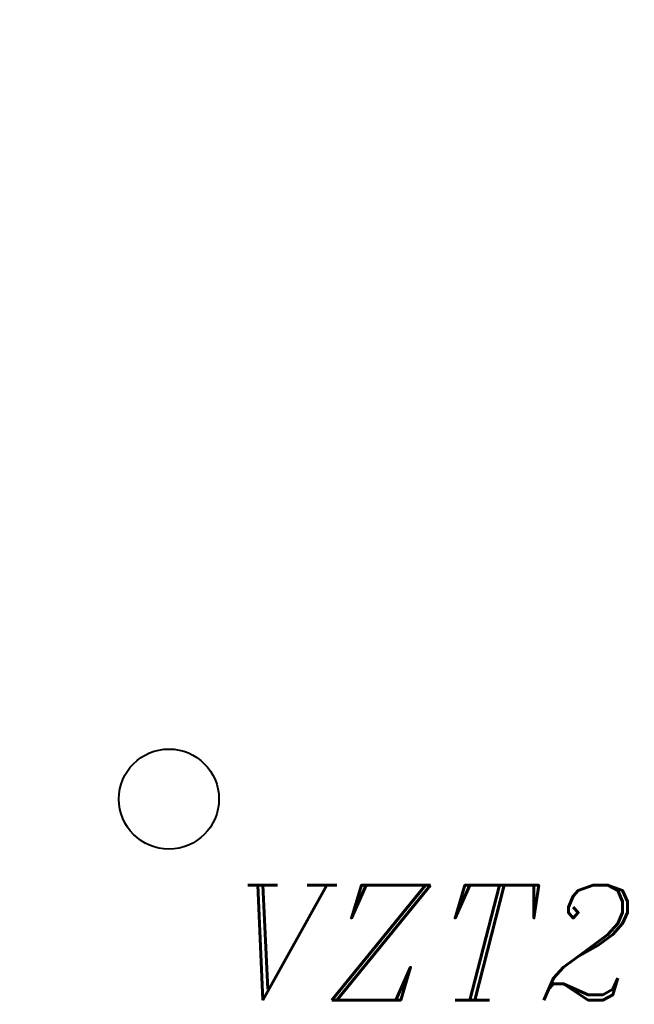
# Model space of a CAD drawing. Header units: millimetres. Extents: x -102634 to 407724, y -68883 to 155589.
# Tile 71 of 80: x 222361 to 222976, y 66916 to 67901. Entities that reach past the tile are written whole.
import ezdxf

# ---------------------------------------------------------------- set-up
doc = ezdxf.new("R2010")
doc.units = ezdxf.units.MM
doc.header["$LTSCALE"] = 20
doc.layers.add('CKTEXTY_MALE', color=8, linetype='Continuous', lineweight=18)
doc.layers.add('VZT', color=130, linetype='Continuous', lineweight=40)
doc.styles.add('KURZIVA', font='italic__.ttf')
doc.styles.get("Standard").update_dxf_attribs({"font": 'isocpeur.ttf'})
doc.dimstyles.new('CADKON$7', dxfattribs={"dimscale": 100, "dimtxt": 2.5, "dimasz": 2.5, "dimexe": 1.8, "dimexo": 5, "dimgap": 0.6, "dimtad": 1, "dimrnd": 1, "dimtxsty": 'Standard', "dimblk1": 'OBLIQUE', "dimblk2": 'OBLIQUE', "dimsah": 1, "dimcen": 2.5, "dimadec": 1, "dimazin": 2, "dimtfac": 1, "dimtdec": 4, "dimtix": 1, "dimtmove": 0, "dimatfit": 3, "dimldrblk": 'DOTSMALL', "dimfxl": 5, "dimfxlon": 1, "dimtfill": 1, "dimtolj": 1, "dimarcsym": 0})

# ---------------------------------------------------------------- blocks, each defined once
blk = doc.blocks.new('_OBLIQUE')
at = {"color": 0, "linetype": 'ByBlock', "transparency": 33554687}
blk.add_line((-0.5, -0.5), (0.5, 0.5), dxfattribs=at)

msp = doc.modelspace()

# ---------------------------------------------------------------- linework, layer by layer
at = {"layer": 'VZT', "ltscale": 400}
msp.add_circle((222510.24, 67121.27), 50, dxfattribs=at)

# ---------------------------------------------------------------- texts
at = {"layer": 'CKTEXTY_MALE', "style": 'KURZIVA'}
msp.add_text('VZT2', height=115, dxfattribs=at).set_placement((222569.56, 66920.13))

# ---------------------------------------------------------------- leaders
at = {"layer": 'CKTEXTY_MALE'}
for points in [[(223913.08, 79958.16), (218461.35, 59101.8)], [(223916.57, 71652.66), (218461.35, 59101.8)]]:
    msp.add_leader(points, dimstyle='CADKON$7', override={"dimscale": 50, "dimtxt": 2.3, "dimasz": 2, "dimldrblk": 'Open30'}, dxfattribs=at)

doc.saveas('drawing.dxf')
